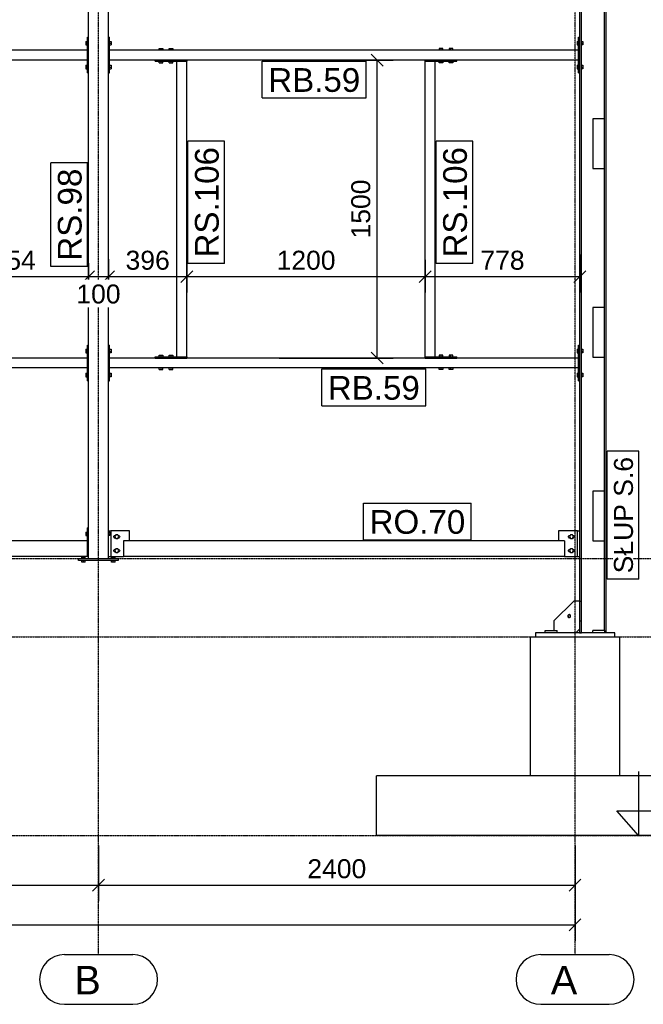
# Model space of a CAD drawing. Header units: millimetres. Extents: x -288865 to 11255, y 102926 to 380857.
# Tile 109 of 142: x -153125 to -149984, y 304377 to 309334. Entities that reach past the tile are written whole.
import ezdxf

# ---------------------------------------------------------------- set-up
doc = ezdxf.new("R2010")
doc.units = ezdxf.units.MM
doc.header["$MEASUREMENT"] = 0
doc.set_wipeout_variables(frame=1)
doc.linetypes.add('DXK_LINE_DOT3', pattern=[5.9187, 2.979, -0.9799, 0.9799, -0.9799])
for name, color, linetype in [('Rbcs_EX_Axes', 7, 'Continuous'), ('TS_INNE_OBIEKTY', 7, 'Continuous'), ('TS_LINIE_WIDOCZNE', 7, 'Continuous'), ('TS_OPISY', 7, 'Continuous'), ('TS_OPISY_LINIE', 7, 'Continuous'), ('TS_OPISY_RAMKA', 7, 'Continuous'), ('TS_WYMIARY', 7, 'Continuous'), ('TS_WYMIARY_TEKST', 7, 'Continuous')]:
    doc.layers.add(name, color=color, linetype=linetype)
doc.styles.add('ARIAL', font='arial.ttf')

# ---------------------------------------------------------------- blocks, each defined once
blk = doc.blocks.new('Part-67094219-1710 - 1293')
at = {"layer": 'TS_LINIE_WIDOCZNE', "color": 1, "linetype": 'Continuous'}
for p, q in [((-50072.375326, 885), (-50072.375326, 1065)), ((-50072.375326, 1065), (-50066.375326, 1065)), ((-50066.375326, 885), (-50066.375326, 1065)), ((-50072.375326, 885), (-50066.375326, 885))]:
    blk.add_line(p, q, dxfattribs=at)
blk = doc.blocks.new('Part-67094219-1698 - 1293')
at = {"layer": 'TS_LINIE_WIDOCZNE', "color": 1, "linetype": 'Continuous'}
for p, q in [((-52440.5, 885), (-52440.5, 1065)), ((-52440.5, 1065), (-52434.5, 1065)), ((-52434.5, 885), (-52434.5, 1065)), ((-52440.5, 885), (-52434.5, 885))]:
    blk.add_line(p, q, dxfattribs=at)
blk = doc.blocks.new('Part-67094219-1319 - 1293')
at = {"layer": 'TS_LINIE_WIDOCZNE', "color": 253, "linetype": 'Continuous'}
for p, q in [((-50315.16, -1104), (-50315.16, -404)), ((-50315.16, -404), (-49865.16, -404)), ((-49865.16, -1104), (-49865.16, -404))]:
    blk.add_line(p, q, dxfattribs=at)
blk = doc.blocks.new('Part-67094219-1718 - 1293')
at = {"layer": 'TS_LINIE_WIDOCZNE', "color": 1, "linetype": 'Continuous'}
for p, q in [((-50845.1, 1000), (-50845.1, 1006)), ((-50845.1, 1006), (-50685.1, 1006)), ((-50845.1, 1000), (-50685.1, 1000)), ((-50685.1, 1000), (-50685.1, 1006))]:
    blk.add_line(p, q, dxfattribs=at)
blk = doc.blocks.new('Part-67094219-1323 - 1293')
at = {"layer": 'TS_LINIE_WIDOCZNE', "color": 1, "linetype": 'Continuous'}
for p, q in [((-50068, -224), (-50068, -384)), ((-50068, -224), (-50058, -224)), ((-50058, -384), (-50058, -224)), ((-50068, -324), (-50058, -324)), ((-50068, -384), (-50058, -384))]:
    blk.add_line(p, q, dxfattribs=at)
blk = doc.blocks.new('Part-67094219-1325 - 1293')
at = {"layer": 'TS_LINIE_WIDOCZNE', "color": 1, "linetype": 'Continuous'}
for p, q in [((-50096.5, -224), (-50196.5, -324)), ((-50068, -224), (-50096.5, -224)), ((-50196.5, -324), (-50196.5, -372)), ((-50086.5, -384), (-50068, -365.5))]:
    blk.add_line(p, q, dxfattribs=at)
for start, end in [(162, 342), (342, 162)]:
    blk.add_arc((-50119.5, -299.1), 7, start, end, dxfattribs=at)
blk = doc.blocks.new('Part-67094219-1329 - 1293')
at = {"layer": 'TS_LINIE_WIDOCZNE', "color": 1, "linetype": 'Continuous'}
for p, q in [((-49890.16, -384), (-50290.16, -384)), ((-50290.16, -384), (-50290.16, -404)), ((-49890.16, -404), (-49890.16, -384))]:
    blk.add_line(p, q, dxfattribs=at)
blk = doc.blocks.new('Part-67094219-1696 - 1293')
at = {"layer": 'TS_LINIE_WIDOCZNE', "color": 1, "linetype": 'Continuous'}
for p, q in [((-50845, 1006), (-50845, 2494)), ((-50845, 2494), (-50795, 2494)), ((-50795, 1006), (-50795, 2494)), ((-50845, 1006), (-50795, 1006))]:
    blk.add_line(p, q, dxfattribs=at)
blk = doc.blocks.new('Part-67094219-1714 - 1293')
at = {"layer": 'TS_LINIE_WIDOCZNE', "color": 1, "linetype": 'Continuous'}
for p, q in [((-52333.7, 130), (-52428.7, 130)), ((-52428.7, 130), (-52428.7, 0)), ((-52333.7, 80), (-52333.7, 130)), ((-52428.7, 0), (-52363.7, 0))]:
    blk.add_line(p, q, dxfattribs=at)
blk = doc.blocks.new('Part-67094219-1353 - 1293')
at = {"layer": 'TS_LINIE_WIDOCZNE', "color": 1, "linetype": 'Continuous'}
for p, q in [((-50078.5, 130), (-50066.5, 130)), ((-50078.5, 0), (-50066.5, 0))]:
    blk.add_line(p, q, dxfattribs=at)
blk = doc.blocks.new('Bolt-67094219-1784 - 1293')
at = {"layer": 'TS_INNE_OBIEKTY', "color": 1, "linetype": 'Continuous'}
for p, q in [((-50079.9, 1044), (-50072.4, 1044)), ((-50079.9, 1044), (-50079.9, 1026)), ((-50058, 1044), (-50050.5, 1044)), ((-50050.5, 1044), (-50050.5, 1026)), ((-50079.9, 1035), (-50072.4, 1035)), ((-50079.9, 1026), (-50072.4, 1026)), ((-50058, 1035), (-50050.5, 1035)), ((-50050.5, 1026), (-50058, 1026)), ((-50079.9, 924), (-50072.4, 924)), ((-50079.9, 924), (-50079.9, 906)), ((-50079.9, 915), (-50072.4, 915)), ((-50079.9, 906), (-50072.4, 906)), ((-50058, 924), (-50050.5, 924)), ((-50058, 915), (-50050.5, 915)), ((-50050.5, 906), (-50058, 906)), ((-50050.5, 924), (-50050.5, 906))]:
    blk.add_line(p, q, dxfattribs=at)
blk = doc.blocks.new('Bolt-67094219-1788 - 1293')
at = {"layer": 'TS_INNE_OBIEKTY', "color": 1, "linetype": 'Continuous'}
for p, q in [((-52184.1, 2557.9), (-52166.1, 2557.9)), ((-52184.1, 2550), (-52184.1, 2557.9)), ((-52175.1, 2550), (-52175.1, 2557.9)), ((-52166.1, 2557.9), (-52166.1, 2550)), ((-52134.1, 2557.9), (-52116.1, 2557.9)), ((-52134.1, 2550), (-52134.1, 2557.9)), ((-52125.1, 2550), (-52125.1, 2557.9)), ((-52116.1, 2557.9), (-52116.1, 2550)), ((-52184.1, 2486.1), (-52184.1, 2494)), ((-52184.1, 2486.1), (-52166.1, 2486.1)), ((-52175.1, 2486.1), (-52175.1, 2494)), ((-52166.1, 2486.1), (-52166.1, 2494)), ((-52134.1, 2486.1), (-52134.1, 2494)), ((-52134.1, 2486.1), (-52116.1, 2486.1)), ((-52125.1, 2486.1), (-52125.1, 2494)), ((-52116.1, 2486.1), (-52116.1, 2494))]:
    blk.add_line(p, q, dxfattribs=at)
blk = doc.blocks.new('Part-67094219-1684 - 1293')
at = {"layer": 'TS_LINIE_WIDOCZNE', "color": 1, "linetype": 'Continuous'}
for p, q in [((-52546.495326, 885), (-52546.495326, 1065)), ((-52546.495326, 1065), (-52540.495326, 1065)), ((-52540.495326, 885), (-52540.495326, 1065)), ((-52546.495326, 885), (-52540.495326, 885))]:
    blk.add_line(p, q, dxfattribs=at)
blk = doc.blocks.new('Part-67094219-1688 - 1293')
at = {"layer": 'TS_LINIE_WIDOCZNE', "color": 1, "linetype": 'Continuous'}
for p, q in [((-52440.5, 2435), (-52440.5, 2615)), ((-52440.5, 2615), (-52434.5, 2615)), ((-52434.5, 2435), (-52434.5, 2615)), ((-52440.5, 2435), (-52434.5, 2435))]:
    blk.add_line(p, q, dxfattribs=at)
blk = doc.blocks.new('Bolt-67094219-1782 - 1293')
at = {"layer": 'TS_INNE_OBIEKTY', "color": 1, "linetype": 'Continuous'}
for p, q in [((-50123.5, 100), (-50123, 102.7)), ((-50123, 97.3), (-50123.5, 100)), ((-50123, 102.7), (-50121.4, 104.9)), ((-50121.4, 104.9), (-50119.2, 106.5)), ((-50119.2, 106.5), (-50116.5, 107)), ((-50113.7, 109), (-50118.9, 100)), ((-50118.9, 100), (-50113.7, 91)), ((-50116.5, 107), (-50114.8, 107)), ((-50103.3, 109), (-50113.7, 109)), ((-50098.1, 100), (-50103.3, 109)), ((-50103.3, 91), (-50098.1, 100)), ((-50102.1, 107), (-50100.5, 107)), ((-50100.5, 107), (-50097.8, 106.5)), ((-50097.8, 106.5), (-50095.5, 104.9)), ((-50095.5, 104.9), (-50094, 102.7)), ((-50094, 102.7), (-50093.5, 100)), ((-50093.5, 100), (-50094, 97.3)), ((-50121.4, 95.1), (-50123, 97.3)), ((-50119.2, 93.5), (-50121.4, 95.1)), ((-50116.5, 93), (-50119.2, 93.5)), ((-50114.8, 93), (-50116.5, 93)), ((-50113.7, 91), (-50103.3, 91)), ((-50100.5, 93), (-50102.1, 93)), ((-50097.8, 93.5), (-50100.5, 93)), ((-50095.5, 95.1), (-50097.8, 93.5)), ((-50094, 97.3), (-50095.5, 95.1)), ((-50123.5, 30), (-50123, 32.7)), ((-50123, 27.3), (-50123.5, 30)), ((-50123, 32.7), (-50121.4, 34.9)), ((-50121.4, 25.1), (-50123, 27.3)), ((-50121.4, 34.9), (-50119.2, 36.5)), ((-50119.2, 23.5), (-50121.4, 25.1)), ((-50119.2, 36.5), (-50116.5, 37)), ((-50116.5, 23), (-50119.2, 23.5)), ((-50113.7, 39), (-50118.9, 30)), ((-50118.9, 30), (-50113.7, 21)), ((-50116.5, 37), (-50114.8, 37)), ((-50114.8, 23), (-50116.5, 23)), ((-50103.3, 39), (-50113.7, 39)), ((-50113.7, 21), (-50103.3, 21)), ((-50098.1, 30), (-50103.3, 39)), ((-50103.3, 21), (-50098.1, 30)), ((-50102.1, 37), (-50100.5, 37)), ((-50100.5, 23), (-50102.1, 23)), ((-50100.5, 37), (-50097.8, 36.5)), ((-50097.8, 23.5), (-50100.5, 23)), ((-50097.8, 36.5), (-50095.5, 34.9)), ((-50095.5, 25.1), (-50097.8, 23.5)), ((-50095.5, 34.9), (-50094, 32.7)), ((-50094, 27.3), (-50095.5, 25.1)), ((-50094, 32.7), (-50093.5, 30)), ((-50093.5, 30), (-50094, 27.3))]:
    blk.add_line(p, q, dxfattribs=at)
blk = doc.blocks.new('Part-67094219-1692 - 1293')
at = {"layer": 'TS_LINIE_WIDOCZNE', "color": 1, "linetype": 'Continuous'}
for p, q in [((-52590.7, -20), (-52590.7, -10)), ((-52590.7, -10), (-52390.7, -10)), ((-52390.7, -20), (-52590.7, -20)), ((-52390.7, -10), (-52390.7, -20))]:
    blk.add_line(p, q, dxfattribs=at)
blk = doc.blocks.new('Bolt-67094219-1790 - 1293')
at = {"layer": 'TS_INNE_OBIEKTY', "color": 1, "linetype": 'Continuous'}
for p, q in [((-50756.1, 1013.9), (-50774.1, 1013.9)), ((-50774.1, 1013.9), (-50774.1, 1006)), ((-50765.1, 1006), (-50765.1, 1013.9)), ((-50756.1, 1006), (-50756.1, 1013.9)), ((-50706.1, 1013.9), (-50724.1, 1013.9)), ((-50724.1, 1013.9), (-50724.1, 1006)), ((-50715.1, 1006), (-50715.1, 1013.9)), ((-50706.1, 1006), (-50706.1, 1013.9)), ((-50774.1, 942.1), (-50774.1, 950)), ((-50756.1, 942.1), (-50774.1, 942.1)), ((-50765.1, 942.1), (-50765.1, 950)), ((-50756.1, 950), (-50756.1, 942.1)), ((-50724.1, 942.1), (-50724.1, 950)), ((-50706.1, 942.1), (-50724.1, 942.1)), ((-50715.1, 942.1), (-50715.1, 950)), ((-50706.1, 950), (-50706.1, 942.1))]:
    blk.add_line(p, q, dxfattribs=at)
blk = doc.blocks.new('Part-67094219-1406 - 1293')
at = {"layer": 'TS_LINIE_WIDOCZNE', "color": 1, "linetype": 'Continuous'}
for p, q in [((-49942, 1255), (-50000, 1255)), ((-50000, 1255), (-50000, 1005)), ((-49942, 1005), (-49942, 1255)), ((-50000, 1005), (-49942, 1005))]:
    blk.add_line(p, q, dxfattribs=at)
blk = doc.blocks.new('Part-67094219-1407 - 1293')
at = {"layer": 'TS_LINIE_WIDOCZNE', "color": 1, "linetype": 'Continuous'}
for p, q in [((-49942, 2205), (-50000, 2205)), ((-50000, 2205), (-50000, 1955)), ((-49942, 1955), (-49942, 2205)), ((-50000, 1955), (-49942, 1955))]:
    blk.add_line(p, q, dxfattribs=at)
blk = doc.blocks.new('Part-67094219-1433 - 1293')
at = {"layer": 'TS_LINIE_WIDOCZNE', "color": 1, "linetype": 'Continuous'}
for p, q in [((-50000.16, -384), (-50000.16, -372)), ((-49940.16, -372), (-50000.16, -372)), ((-49940.16, -384), (-49940.16, -372))]:
    blk.add_line(p, q, dxfattribs=at)
blk = doc.blocks.new('Part-67094219-1434 - 1293')
at = {"layer": 'TS_LINIE_WIDOCZNE', "color": 1, "linetype": 'Continuous'}
for p, q in [((-50240.16, -384), (-50240.16, -372)), ((-50240.16, -372), (-50180.16, -372)), ((-50180.16, -384), (-50180.16, -372))]:
    blk.add_line(p, q, dxfattribs=at)
blk = doc.blocks.new('Bolt-67094219-1756 - 1293')
at = {"layer": 'TS_INNE_OBIEKTY', "color": 1, "linetype": 'Continuous'}
for p, q in [((-52554, 2594), (-52554, 2576)), ((-52554, 2594), (-52546.5, 2594)), ((-52554, 2585), (-52546.5, 2585)), ((-52434.5, 2594), (-52427, 2594)), ((-52434.5, 2585), (-52427, 2585)), ((-52427, 2594), (-52427, 2576)), ((-52554, 2576), (-52546.5, 2576)), ((-52434.5, 2576), (-52427, 2576)), ((-52554, 2474), (-52554, 2456)), ((-52554, 2474), (-52546.5, 2474)), ((-52554, 2465), (-52546.5, 2465)), ((-52554, 2456), (-52546.5, 2456)), ((-52434.5, 2474), (-52427, 2474)), ((-52434.5, 2465), (-52427, 2465)), ((-52434.5, 2456), (-52427, 2456)), ((-52427, 2474), (-52427, 2456))]:
    blk.add_line(p, q, dxfattribs=at)
blk = doc.blocks.new('Part-67094219-1484 - 1293')
at = {"layer": 'TS_LINIE_WIDOCZNE', "color": 1, "linetype": 'Continuous'}
for p, q in [((-50066.5, -224), (-50066.5, 4590)), ((-50058, -224), (-50058, 4590)), ((-49942, -372), (-49942, 4590)), ((-49933.5, -384), (-49933.5, 4590))]:
    blk.add_line(p, q, dxfattribs=at)
blk = doc.blocks.new('Part-67094219-1485 - 1293')
at = {"layer": 'TS_LINIE_WIDOCZNE', "color": 1, "linetype": 'Continuous'}
for p, q in [((-49942, 330), (-50000, 330)), ((-50000, 330), (-50000, 80)), ((-49942, 80), (-49942, 330)), ((-50000, 80), (-49942, 80))]:
    blk.add_line(p, q, dxfattribs=at)
blk = doc.blocks.new('Part-67094219-1697 - 1293')
at = {"layer": 'TS_LINIE_WIDOCZNE', "color": 1, "linetype": 'Continuous'}
for p, q in [((-52095, 1006), (-52095, 2494)), ((-52095, 2494), (-52045, 2494)), ((-52045, 1006), (-52045, 2494)), ((-52095, 1006), (-52045, 1006))]:
    blk.add_line(p, q, dxfattribs=at)
blk = doc.blocks.new('Bolt-67094219-1493 - 1293')
at = {"layer": 'TS_INNE_OBIEKTY', "color": 1, "linetype": 'Continuous'}
for start, end in [(154.5543, 163.5544), (154.5543, 163.5544), (136.5543, 145.5544), (136.5543, 145.5544), (118.5543, 127.5544), (118.5543, 127.5544), (100.5543, 109.5544), (100.5543, 109.5544), (82.5544, 91.5544), (82.5544, 91.5544), (64.5543, 73.5544), (64.5543, 73.5544), (46.5543, 55.5544), (46.5543, 55.5544), (28.5543, 37.5544), (28.5543, 37.5544), (10.5543, 19.5544), (10.5543, 19.5544), (172.5543, 181.5544), (172.5543, 181.5544), (190.5543, 199.5544), (190.5543, 199.5544), (208.5543, 217.5544), (208.5543, 217.5544), (226.5543, 235.5544), (226.5543, 235.5544), (244.5543, 253.5544), (244.5543, 253.5544), (262.5544, 271.5544), (262.5544, 271.5544), (280.5544, 289.5544), (280.5544, 289.5544), (298.5544, 307.5544), (298.5544, 307.5544), (316.5544, 325.5544), (316.5544, 325.5544), (334.5544, 343.5544), (334.5544, 343.5544), (352.5543, 1.5544), (352.5543, 1.5544)]:
    blk.add_arc((-50119.5, -299.1), 7, start, end, dxfattribs=at)
blk = doc.blocks.new('Bolt-67094219-1494 - 1293')
at = {"layer": 'TS_INNE_OBIEKTY', "color": 1, "linetype": 'Continuous'}
for start, end in [(57.1087, 237.1087), (57.1087, 237.1087), (237.1087, 57.1087), (237.1087, 57.1087)]:
    blk.add_arc((-50119.5, -299.1), 7, start, end, dxfattribs=at)
blk = doc.blocks.new('Part-67094219-1672 - 1293')
at = {"layer": 'TS_LINIE_WIDOCZNE', "color": 1, "linetype": 'Continuous'}
for p, q in [((-52540.7, -10), (-52540.5, 2890)), ((-52540.5, 2890), (-52440.5, 2890)), ((-52440.7, -10), (-52440.5, 2890)), ((-52540.7, -10), (-52440.7, -10))]:
    blk.add_line(p, q, dxfattribs=at)
blk = doc.blocks.new('Part-67094219-1675 - 1293')
at = {"layer": 'TS_LINIE_WIDOCZNE', "color": 1, "linetype": 'Continuous'}
for p, q in [((-52540.5, 145), (-52546.5, 145)), ((-52546.5, 0), (-52546.5, 145)), ((-52540.5, 0), (-52540.5, 145)), ((-52540.5, 0), (-52546.5, 0))]:
    blk.add_line(p, q, dxfattribs=at)
blk = doc.blocks.new('Part-67094219-1676 - 1293')
at = {"layer": 'TS_LINIE_WIDOCZNE', "color": 1, "linetype": 'Continuous'}
for p, q in [((-52546.5, 1000), (-54834.5, 1000)), ((-54834.5, 950), (-54834.5, 1000)), ((-52546.5, 950), (-52546.5, 1000)), ((-52546.5, 950), (-54834.5, 950))]:
    blk.add_line(p, q, dxfattribs=at)
blk = doc.blocks.new('Part-67094219-1678 - 1293')
at = {"layer": 'TS_LINIE_WIDOCZNE', "color": 1, "linetype": 'Continuous'}
for p, q in [((-52546.5, 2435), (-52546.5, 2615)), ((-52546.5, 2615), (-52540.5, 2615)), ((-52540.5, 2435), (-52540.5, 2615)), ((-52546.5, 2435), (-52540.5, 2435))]:
    blk.add_line(p, q, dxfattribs=at)
blk = doc.blocks.new('Bolt-67094219-1792 - 1293')
at = {"layer": 'TS_INNE_OBIEKTY', "color": 1, "linetype": 'Continuous'}
for p, q in [((-50079.9, 2594), (-50072.4, 2594)), ((-50079.9, 2594), (-50079.9, 2576)), ((-50079.9, 2585), (-50072.4, 2585)), ((-50058, 2594), (-50050.5, 2594)), ((-50058, 2585), (-50050.5, 2585)), ((-50050.5, 2594), (-50050.5, 2576)), ((-50079.9, 2576), (-50072.4, 2576)), ((-50050.5, 2576), (-50058, 2576)), ((-50079.9, 2474), (-50072.4, 2474)), ((-50079.9, 2474), (-50079.9, 2456)), ((-50079.9, 2465), (-50072.4, 2465)), ((-50079.9, 2456), (-50072.4, 2456)), ((-50058, 2474), (-50050.5, 2474)), ((-50058, 2465), (-50050.5, 2465)), ((-50050.5, 2456), (-50058, 2456)), ((-50050.5, 2474), (-50050.5, 2456))]:
    blk.add_line(p, q, dxfattribs=at)
blk = doc.blocks.new('Part-67094219-1685 - 1293')
at = {"layer": 'TS_LINIE_WIDOCZNE', "color": 1, "linetype": 'Continuous'}
for p, q in [((-52546.5, 80), (-54834.5, 80)), ((-54834.5, 80), (-54834.5, 0)), ((-52546.5, 80), (-52546.5, 0)), ((-52546.5, 0), (-54834.5, 0))]:
    blk.add_line(p, q, dxfattribs=at)
blk = doc.blocks.new('Part-67094219-1693 - 1293')
at = {"layer": 'TS_LINIE_WIDOCZNE', "color": 1, "linetype": 'Continuous'}
for p, q in [((-50072.4, 1000), (-52434.5, 1000)), ((-52434.5, 950), (-52434.5, 1000)), ((-50072.4, 950), (-50072.4, 1000)), ((-50072.4, 950), (-52434.5, 950))]:
    blk.add_line(p, q, dxfattribs=at)
blk = doc.blocks.new('Part-67094219-1694 - 1293')
at = {"layer": 'TS_LINIE_WIDOCZNE', "color": 1, "linetype": 'Continuous'}
for p, q in [((-50072.5, 2550), (-52434.5, 2550)), ((-52434.5, 2500), (-52434.5, 2550)), ((-50072.5, 2500), (-50072.5, 2550)), ((-50072.5, 2500), (-52434.5, 2500))]:
    blk.add_line(p, q, dxfattribs=at)
blk = doc.blocks.new('Part-67094219-1695 - 1293')
at = {"layer": 'TS_LINIE_WIDOCZNE', "color": 1, "linetype": 'Continuous'}
for p, q in [((-50143.5, 80), (-52363.7, 80)), ((-52363.7, 80), (-52363.7, 0)), ((-50143.5, 80), (-50143.5, 0)), ((-50143.5, 0), (-52363.7, 0))]:
    blk.add_line(p, q, dxfattribs=at)
blk = doc.blocks.new('Part-67094219-1707 - 1293')
at = {"layer": 'TS_LINIE_WIDOCZNE', "color": 1, "linetype": 'Continuous'}
for p, q in [((-50078.5, 130), (-50173.5, 130)), ((-50173.5, 130), (-50173.5, 80)), ((-50078.5, 0), (-50078.5, 130)), ((-50143.5, 0), (-50078.5, 0))]:
    blk.add_line(p, q, dxfattribs=at)
blk = doc.blocks.new('Part-67094219-1715 - 1293')
at = {"layer": 'TS_LINIE_WIDOCZNE', "color": 1, "linetype": 'Continuous'}
for p, q in [((-52440.7, 130), (-52428.7, 130)), ((-52440.7, 0), (-52428.7, 0))]:
    blk.add_line(p, q, dxfattribs=at)
blk = doc.blocks.new('Part-67094219-1716 - 1293')
at = {"layer": 'TS_LINIE_WIDOCZNE', "color": 1, "linetype": 'Continuous'}
for p, q in [((-52205.1, 2500), (-52045.1, 2500)), ((-52205.1, 2494), (-52205.1, 2500)), ((-52205.1, 2494), (-52045.1, 2494)), ((-52045.1, 2500), (-52045.1, 2494))]:
    blk.add_line(p, q, dxfattribs=at)
blk = doc.blocks.new('Part-67094219-1717 - 1293')
at = {"layer": 'TS_LINIE_WIDOCZNE', "color": 1, "linetype": 'Continuous'}
for p, q in [((-52205.1, 1006), (-52045.1, 1006)), ((-52205.1, 1000), (-52205.1, 1006)), ((-52205.1, 1000), (-52045.1, 1000)), ((-52045.1, 1006), (-52045.1, 1000))]:
    blk.add_line(p, q, dxfattribs=at)
blk = doc.blocks.new('Part-67094219-1719 - 1293')
at = {"layer": 'TS_LINIE_WIDOCZNE', "color": 1, "linetype": 'Continuous'}
for p, q in [((-50845.1, 2494), (-50845.1, 2500)), ((-50845.1, 2500), (-50685.1, 2500)), ((-50845.1, 2494), (-50685.1, 2494)), ((-50685.1, 2494), (-50685.1, 2500))]:
    blk.add_line(p, q, dxfattribs=at)
blk = doc.blocks.new('Part-67094219-1720 - 1293')
at = {"layer": 'TS_LINIE_WIDOCZNE', "color": 1, "linetype": 'Continuous'}
for p, q in [((-50072.375326, 2435), (-50072.375326, 2615)), ((-50072.375326, 2615), (-50066.375326, 2615)), ((-50066.375326, 2435), (-50066.375326, 2615)), ((-50072.375326, 2435), (-50066.375326, 2435))]:
    blk.add_line(p, q, dxfattribs=at)
blk = doc.blocks.new('Part-67094219-1725 - 1293')
at = {"layer": 'TS_LINIE_WIDOCZNE', "color": 1, "linetype": 'Continuous'}
for p, q in [((-52546.5, 2550), (-54834.5, 2550)), ((-54834.5, 2500), (-54834.5, 2550)), ((-52546.5, 2500), (-52546.5, 2550)), ((-52546.5, 2500), (-54834.5, 2500))]:
    blk.add_line(p, q, dxfattribs=at)
blk = doc.blocks.new('Bolt-67094219-1755 - 1293')
at = {"layer": 'TS_INNE_OBIEKTY', "color": 1, "linetype": 'Continuous'}
for p, q in [((-52554, 124), (-52546.5, 124)), ((-52554, 124), (-52554, 106)), ((-52554, 115), (-52546.5, 115)), ((-52554, 106), (-52546.5, 106)), ((-52440.7, 124), (-52433.2, 124)), ((-52440.7, 115), (-52433.2, 115)), ((-52433.2, 106), (-52440.7, 106)), ((-52433.2, 124), (-52433.2, 106))]:
    blk.add_line(p, q, dxfattribs=at)
blk = doc.blocks.new('Bolt-67094219-1757 - 1293')
at = {"layer": 'TS_INNE_OBIEKTY', "color": 1, "linetype": 'Continuous'}
for p, q in [((-52554, 1044), (-52546.5, 1044)), ((-52554, 1044), (-52554, 1026)), ((-52434.5, 1044), (-52427, 1044)), ((-52427, 1044), (-52427, 1026)), ((-52554, 1035), (-52546.5, 1035)), ((-52554, 1026), (-52546.5, 1026)), ((-52440.6, 1041), (-52440.5, 1041)), ((-52440.6, 1029), (-52440.5, 1029)), ((-52434.5, 1035), (-52427, 1035)), ((-52427, 1026), (-52434.5, 1026)), ((-52554, 924), (-52546.5, 924)), ((-52554, 924), (-52554, 906)), ((-52554, 915), (-52546.5, 915)), ((-52554, 906), (-52546.5, 906)), ((-52440.6, 921), (-52440.5, 921)), ((-52440.6, 909), (-52440.5, 909)), ((-52434.5, 924), (-52427, 924)), ((-52434.5, 915), (-52427, 915)), ((-52427, 906), (-52434.5, 906)), ((-52427, 924), (-52427, 906))]:
    blk.add_line(p, q, dxfattribs=at)
blk = doc.blocks.new('Bolt-67094219-1767 - 1293')
at = {"layer": 'TS_INNE_OBIEKTY', "color": 1, "linetype": 'Continuous'}
for p, q in [((-52574.7, -10), (-52574.7, -2.1)), ((-52574.7, -2.1), (-52556.7, -2.1)), ((-52574.7, -27.9), (-52574.7, -20)), ((-52556.7, -27.9), (-52574.7, -27.9)), ((-52565.7, -10), (-52565.7, -2.1)), ((-52565.7, -27.9), (-52565.7, -20)), ((-52556.7, -10), (-52556.7, -2.1)), ((-52556.7, -27.9), (-52556.7, -20)), ((-52424.7, -10), (-52424.7, -2.1)), ((-52424.7, -2.1), (-52406.7, -2.1)), ((-52424.7, -27.9), (-52424.7, -20)), ((-52406.7, -27.9), (-52424.7, -27.9)), ((-52415.7, -10), (-52415.7, -2.1)), ((-52415.7, -27.9), (-52415.7, -20)), ((-52406.7, -10), (-52406.7, -2.1)), ((-52406.7, -27.9), (-52406.7, -20))]:
    blk.add_line(p, q, dxfattribs=at)
blk = doc.blocks.new('Bolt-67094219-1787 - 1293')
at = {"layer": 'TS_INNE_OBIEKTY', "color": 1, "linetype": 'Continuous'}
for p, q in [((-52413.7, 100), (-52413.2, 102.7)), ((-52413.2, 97.3), (-52413.7, 100)), ((-52413.2, 102.7), (-52411.6, 104.9)), ((-52411.6, 104.9), (-52409.4, 106.5)), ((-52409.4, 106.5), (-52406.7, 107)), ((-52403.9, 109), (-52409.1, 100)), ((-52409.1, 100), (-52403.9, 91)), ((-52406.7, 107), (-52405, 107)), ((-52393.5, 109), (-52403.9, 109)), ((-52388.3, 100), (-52393.5, 109)), ((-52393.5, 91), (-52388.3, 100)), ((-52392.3, 107), (-52390.7, 107)), ((-52390.7, 107), (-52388, 106.5)), ((-52388, 106.5), (-52385.7, 104.9)), ((-52385.7, 104.9), (-52384.2, 102.7)), ((-52384.2, 102.7), (-52383.7, 100)), ((-52383.7, 100), (-52384.2, 97.3)), ((-52411.6, 95.1), (-52413.2, 97.3)), ((-52409.4, 93.5), (-52411.6, 95.1)), ((-52406.7, 93), (-52409.4, 93.5)), ((-52405, 93), (-52406.7, 93)), ((-52403.9, 91), (-52393.5, 91)), ((-52390.7, 93), (-52392.3, 93)), ((-52388, 93.5), (-52390.7, 93)), ((-52385.7, 95.1), (-52388, 93.5)), ((-52384.2, 97.3), (-52385.7, 95.1)), ((-52413.7, 30), (-52413.2, 32.7)), ((-52413.2, 27.3), (-52413.7, 30)), ((-52413.2, 32.7), (-52411.6, 34.9)), ((-52411.6, 25.1), (-52413.2, 27.3)), ((-52411.6, 34.9), (-52409.4, 36.5)), ((-52409.4, 23.5), (-52411.6, 25.1)), ((-52409.4, 36.5), (-52406.7, 37)), ((-52406.7, 23), (-52409.4, 23.5)), ((-52403.9, 39), (-52409.1, 30)), ((-52409.1, 30), (-52403.9, 21)), ((-52406.7, 37), (-52405, 37)), ((-52405, 23), (-52406.7, 23)), ((-52393.5, 39), (-52403.9, 39)), ((-52403.9, 21), (-52393.5, 21)), ((-52388.3, 30), (-52393.5, 39)), ((-52393.5, 21), (-52388.3, 30)), ((-52392.3, 37), (-52390.7, 37)), ((-52390.7, 23), (-52392.3, 23)), ((-52390.7, 37), (-52388, 36.5)), ((-52388, 23.5), (-52390.7, 23)), ((-52388, 36.5), (-52385.7, 34.9)), ((-52385.7, 25.1), (-52388, 23.5)), ((-52385.7, 34.9), (-52384.2, 32.7)), ((-52384.2, 27.3), (-52385.7, 25.1)), ((-52384.2, 32.7), (-52383.7, 30)), ((-52383.7, 30), (-52384.2, 27.3))]:
    blk.add_line(p, q, dxfattribs=at)
blk = doc.blocks.new('Bolt-67094219-1789 - 1293')
at = {"layer": 'TS_INNE_OBIEKTY', "color": 1, "linetype": 'Continuous'}
for p, q in [((-52184.1, 1013.9), (-52166.1, 1013.9)), ((-52184.1, 1006), (-52184.1, 1013.9)), ((-52175.1, 1006), (-52175.1, 1013.9)), ((-52166.1, 1013.9), (-52166.1, 1006)), ((-52134.1, 1013.9), (-52116.1, 1013.9)), ((-52134.1, 1006), (-52134.1, 1013.9)), ((-52125.1, 1006), (-52125.1, 1013.9)), ((-52116.1, 1013.9), (-52116.1, 1006)), ((-52184.1, 942.1), (-52184.1, 950)), ((-52184.1, 942.1), (-52166.1, 942.1)), ((-52175.1, 942.1), (-52175.1, 950)), ((-52166.1, 942.1), (-52166.1, 950)), ((-52134.1, 942.1), (-52134.1, 950)), ((-52134.1, 942.1), (-52116.1, 942.1)), ((-52125.1, 942.1), (-52125.1, 950)), ((-52116.1, 942.1), (-52116.1, 950))]:
    blk.add_line(p, q, dxfattribs=at)
blk = doc.blocks.new('Bolt-67094219-1791 - 1293')
at = {"layer": 'TS_INNE_OBIEKTY', "color": 1, "linetype": 'Continuous'}
for p, q in [((-50756.1, 2557.9), (-50774.1, 2557.9)), ((-50774.1, 2557.9), (-50774.1, 2550)), ((-50765.1, 2550), (-50765.1, 2557.9)), ((-50756.1, 2550), (-50756.1, 2557.9)), ((-50706.1, 2557.9), (-50724.1, 2557.9)), ((-50724.1, 2557.9), (-50724.1, 2550)), ((-50715.1, 2550), (-50715.1, 2557.9)), ((-50706.1, 2550), (-50706.1, 2557.9)), ((-50774.1, 2486.1), (-50774.1, 2494)), ((-50756.1, 2486.1), (-50774.1, 2486.1)), ((-50765.1, 2486.1), (-50765.1, 2494)), ((-50756.1, 2494), (-50756.1, 2486.1)), ((-50724.1, 2486.1), (-50724.1, 2494)), ((-50706.1, 2486.1), (-50724.1, 2486.1)), ((-50715.1, 2486.1), (-50715.1, 2494)), ((-50706.1, 2494), (-50706.1, 2486.1))]:
    blk.add_line(p, q, dxfattribs=at)
blk = doc.blocks.new('GridLine-67094219-1827 - 1293')
at = {"layer": 'TS_INNE_OBIEKTY', "color": 4, "linetype": 'DXK_LINE_DOT3'}
blk.add_line((-50090.2, -2004), (-50090.2, 5399.9), dxfattribs=at)
at = {"layer": 'TS_INNE_OBIEKTY', "color": 4, "linetype": 'Continuous'}
for p, q in [((-50262.4, -2004), (-49917.9, -2004)), ((-50262.4, -2254), (-49917.9, -2254))]:
    blk.add_line(p, q, dxfattribs=at)
for centre, start, end in [((-50262.4, -2129), 90, 270), ((-49917.9, -2129), 270, 90)]:
    blk.add_arc(centre, 125, start, end, dxfattribs=at)
at = {"layer": 'TS_INNE_OBIEKTY', "color": 2, "linetype": 'Continuous', "style": 'ARIAL'}
blk.add_text('A', height=143.3, dxfattribs=at).set_placement((-50212.4, -2204))
blk = doc.blocks.new('GridLine-67094219-1828 - 1293')
at = {"layer": 'TS_INNE_OBIEKTY', "color": 4, "linetype": 'DXK_LINE_DOT3'}
blk.add_line((-52490.2, -2004), (-52490.2, 5399.9), dxfattribs=at)
at = {"layer": 'TS_INNE_OBIEKTY', "color": 4, "linetype": 'Continuous'}
for p, q in [((-52662.4, -2004), (-52317.9, -2004)), ((-52662.4, -2254), (-52317.9, -2254))]:
    blk.add_line(p, q, dxfattribs=at)
for centre, start, end in [((-52662.4, -2129), 90, 270), ((-52317.9, -2129), 270, 90)]:
    blk.add_arc(centre, 125, start, end, dxfattribs=at)
at = {"layer": 'TS_INNE_OBIEKTY', "color": 2, "linetype": 'Continuous', "style": 'ARIAL'}
blk.add_text('B', height=143.3, dxfattribs=at).set_placement((-52612.4, -2204))
blk = doc.blocks.new('GridLine-67094219-1833 - 1293')
at = {"layer": 'TS_INNE_OBIEKTY', "color": 4, "linetype": 'DXK_LINE_DOT3'}
blk.add_line((-63725, -1404), (-48590.2, -1404), dxfattribs=at)
blk = doc.blocks.new('GridLine-67094219-1834 - 1293')
at = {"layer": 'TS_INNE_OBIEKTY', "color": 4, "linetype": 'DXK_LINE_DOT3'}
blk.add_line((-63725, -404), (-48590.2, -404), dxfattribs=at)
blk = doc.blocks.new('GridLine-67094219-1835 - 1293')
at = {"layer": 'TS_INNE_OBIEKTY', "color": 4, "linetype": 'DXK_LINE_DOT3'}
blk.add_line((-63725, -10), (-48590.2, -10), dxfattribs=at)
blk = doc.blocks.new('StraightDimension-67094219-3822 - 1293')
at = {"layer": 'TS_WYMIARY', "color": 174, "linetype": 'Continuous'}
for p, q in [((-54890.2, -1454), (-54890.2, -1734)), ((-52490.2, -1454), (-52490.2, -1734)), ((-54860.2, -1624), (-54920.2, -1684)), ((-52520.2, -1684), (-52460.2, -1624)), ((-54890.2, -1654), (-52490.2, -1654))]:
    blk.add_line(p, q, dxfattribs=at)
at = {"color": 0}
blk.add_wipeout([(-53521.9, -1639), (-53521.9, -1499), (-53858.4, -1499), (-53858.4, -1639)], dxfattribs=at).dxf.layer = 'TS_WYMIARY'
at = {"layer": 'TS_WYMIARY_TEKST', "color": 96, "style": 'ARIAL'}
blk.add_text('2400', height=95.51, dxfattribs=at).set_placement((-53838.4, -1619))
blk = doc.blocks.new('StraightDimension-67094219-3824 - 1293')
at = {"layer": 'TS_WYMIARY', "color": 174, "linetype": 'Continuous'}
for p, q in [((-50090.2, -1454), (-50090.2, -1934)), ((-50120.2, -1884), (-50060.2, -1824)), ((-62090.2, -1854), (-50090.2, -1854))]:
    blk.add_line(p, q, dxfattribs=at)
blk = doc.blocks.new('StraightDimension-67094219-6284 - 1293')
at = {"layer": 'TS_WYMIARY', "color": 174, "linetype": 'Continuous'}
for p, q in [((-53294.8, 1519.2), (-53294.8, 1329.6)), ((-53264.8, 1439.6), (-53324.8, 1379.6)), ((-52570.6, 1379.6), (-52510.6, 1439.6)), ((-52540.6, 1477.8), (-52540.6, 1329.6)), ((-53294.8, 1409.6), (-52540.6, 1409.6))]:
    blk.add_line(p, q, dxfattribs=at)
at = {"color": 0}
blk.add_wipeout([(-52786.5, 1424.6), (-52786.5, 1564.6), (-53048.9, 1564.6), (-53048.9, 1424.6)], dxfattribs=at).dxf.layer = 'TS_WYMIARY'
at = {"layer": 'TS_WYMIARY_TEKST', "color": 96, "style": 'ARIAL'}
blk.add_text('754', height=95.51, dxfattribs=at).set_placement((-53028.9, 1444.6))
blk = doc.blocks.new('StraightDimension-67094219-3823 - 1293')
at = {"layer": 'TS_WYMIARY', "color": 174, "linetype": 'Continuous'}
for p, q in [((-52490.2, -1454), (-52490.2, -1734)), ((-50090.2, -1454), (-50090.2, -1734)), ((-52460.2, -1624), (-52520.2, -1684)), ((-50120.2, -1684), (-50060.2, -1624)), ((-52490.2, -1654), (-50090.2, -1654))]:
    blk.add_line(p, q, dxfattribs=at)
at = {"color": 0}
blk.add_wipeout([(-51121.9, -1639), (-51121.9, -1499), (-51458.4, -1499), (-51458.4, -1639)], dxfattribs=at).dxf.layer = 'TS_WYMIARY'
at = {"layer": 'TS_WYMIARY_TEKST', "color": 96, "style": 'ARIAL'}
blk.add_text('2400', height=95.51, dxfattribs=at).set_placement((-51438.4, -1619))
blk = doc.blocks.new('StraightDimension-67094219-6280 - 1293')
at = {"layer": 'TS_WYMIARY', "color": 174, "linetype": 'Continuous'}
for p, q in [((-50845, 1493.9), (-50845, 1329.6)), ((-50066.5, 1521), (-50066.5, 1329.6)), ((-50815, 1439.6), (-50875, 1379.6)), ((-50096.5, 1379.6), (-50036.5, 1439.6)), ((-50845, 1409.6), (-50066.5, 1409.6))]:
    blk.add_line(p, q, dxfattribs=at)
at = {"color": 0}
blk.add_wipeout([(-50324.6, 1424.6), (-50324.6, 1564.6), (-50586.9, 1564.6), (-50586.9, 1424.6)], dxfattribs=at).dxf.layer = 'TS_WYMIARY'
at = {"layer": 'TS_WYMIARY_TEKST', "color": 96, "style": 'ARIAL'}
blk.add_text('778', height=95.51, dxfattribs=at).set_placement((-50566.9, 1444.6))
blk = doc.blocks.new('StraightDimension-67094219-6281 - 1293')
at = {"layer": 'TS_WYMIARY', "color": 174, "linetype": 'Continuous'}
for p, q in [((-52045, 1493.9), (-52045, 1329.6)), ((-50845, 1493.9), (-50845, 1329.6)), ((-52015, 1439.6), (-52075, 1379.6)), ((-50875, 1379.6), (-50815, 1439.6)), ((-52045, 1409.6), (-50845, 1409.6))]:
    blk.add_line(p, q, dxfattribs=at)
at = {"color": 0}
blk.add_wipeout([(-51276.8, 1424.6), (-51276.8, 1564.6), (-51613.2, 1564.6), (-51613.2, 1424.6)], dxfattribs=at).dxf.layer = 'TS_WYMIARY'
at = {"layer": 'TS_WYMIARY_TEKST', "color": 96, "style": 'ARIAL'}
blk.add_text('1200', height=95.51, dxfattribs=at).set_placement((-51593.2, 1444.6))
blk = doc.blocks.new('StraightDimension-67094219-6282 - 1293')
at = {"layer": 'TS_WYMIARY', "color": 174, "linetype": 'Continuous'}
for p, q in [((-52440.6, 1497.3), (-52440.6, 1329.6)), ((-52045, 1493.9), (-52045, 1329.6)), ((-52410.6, 1439.6), (-52470.6, 1379.6)), ((-52075, 1379.6), (-52015, 1439.6)), ((-52440.6, 1409.6), (-52045, 1409.6))]:
    blk.add_line(p, q, dxfattribs=at)
at = {"color": 0}
blk.add_wipeout([(-52111.6, 1424.6), (-52111.6, 1564.6), (-52374, 1564.6), (-52374, 1424.6)], dxfattribs=at).dxf.layer = 'TS_WYMIARY'
at = {"layer": 'TS_WYMIARY_TEKST', "color": 96, "style": 'ARIAL'}
blk.add_text('396', height=95.51, dxfattribs=at).set_placement((-52354, 1444.6))
blk = doc.blocks.new('StraightDimension-67094219-6283 - 1293')
at = {"layer": 'TS_WYMIARY', "color": 174, "linetype": 'Continuous'}
for p, q in [((-52440.6, 1497.3), (-52440.6, 1324.6)), ((-52570.6, 1379.6), (-52510.6, 1439.6)), ((-52540.6, 1477.8), (-52540.6, 1324.6)), ((-52410.6, 1439.6), (-52470.6, 1379.6)), ((-52540.6, 1409.6), (-52440.6, 1409.6))]:
    blk.add_line(p, q, dxfattribs=at)
at = {"color": 0}
blk.add_wipeout([(-52359.4, 1254.6), (-52359.4, 1394.6), (-52621.8, 1394.6), (-52621.8, 1254.6)], dxfattribs=at).dxf.layer = 'TS_WYMIARY'
at = {"layer": 'TS_WYMIARY_TEKST', "color": 96, "style": 'ARIAL'}
blk.add_text('100', height=95.51, dxfattribs=at).set_placement((-52601.8, 1274.6))
blk = doc.blocks.new('StraightDimension-67094219-6468 - 1293')
at = {"layer": 'TS_WYMIARY', "color": 174, "linetype": 'Continuous'}
for p, q in [((-51056.7, 2470), (-51116.7, 2530)), ((-51581, 2500), (-51006.7, 2500)), ((-51086.7, 1000), (-51086.7, 2500)), ((-51581, 1000), (-51006.7, 1000)), ((-51116.7, 1030), (-51056.7, 970))]:
    blk.add_line(p, q, dxfattribs=at)
at = {"color": 0}
blk.add_wipeout([(-51101.7, 1918.2), (-51241.7, 1918.2), (-51241.7, 1581.8), (-51101.7, 1581.8)], dxfattribs=at).dxf.layer = 'TS_WYMIARY'
at = {"layer": 'TS_WYMIARY_TEKST', "color": 96, "style": 'ARIAL'}
blk.add_text('1500', height=95.51, rotation=90.0002, dxfattribs=at).set_placement((-51121.7, 1601.8))
blk = doc.blocks.new('Mark-67094219-2207 - 1293')
at = {"layer": 'TS_OPISY_RAMKA', "linetype": 'Continuous'}
for p, q in [((-51665.5, 2495), (-51142.5, 2495)), ((-51665.5, 2310), (-51665.5, 2495)), ((-51142.5, 2310), (-51142.5, 2495)), ((-51665.5, 2310), (-51142.5, 2310))]:
    blk.add_line(p, q, dxfattribs=at)
blk.add_wipeout([(-51172.5, 2340), (-51172.5, 2465), (-51635.5, 2465), (-51635.5, 2340)]).dxf.layer = 'TS_OPISY_LINIE'
blk.add_wipeout([(-51172.5, 2340), (-51172.5, 2465), (-51635.5, 2465), (-51635.5, 2340)]).dxf.layer = 'TS_OPISY_LINIE'
at = {"layer": 'TS_OPISY', "style": 'ARIAL'}
blk.add_text('RB.59', height=119.38, dxfattribs=at).set_placement((-51635.5, 2340))
blk = doc.blocks.new('Mark-67094219-2210 - 1293')
at = {"layer": 'TS_OPISY_RAMKA', "linetype": 'Continuous'}
for p, q in [((-52040, 1476), (-52040, 2091.7)), ((-51855, 2091.7), (-52040, 2091.7)), ((-51855, 1476), (-51855, 2091.7)), ((-51855, 1476), (-52040, 1476))]:
    blk.add_line(p, q, dxfattribs=at)
blk.add_wipeout([(-51885, 2061.7), (-52010, 2061.7), (-52010, 1506), (-51885, 1506)]).dxf.layer = 'TS_OPISY_LINIE'
blk.add_wipeout([(-51885, 2061.7), (-52010, 2061.7), (-52010, 1506), (-51885, 1506)]).dxf.layer = 'TS_OPISY_LINIE'
at = {"layer": 'TS_OPISY', "style": 'ARIAL'}
blk.add_text('RS.106', height=119.38, rotation=90.0002, dxfattribs=at).set_placement((-51885, 1506))
blk = doc.blocks.new('Mark-67094219-2200 - 1293')
at = {"layer": 'TS_OPISY_RAMKA', "linetype": 'Continuous'}
for p, q in [((-49928.5, -114), (-49928.5, 531.2)), ((-49768.5, 531.2), (-49928.5, 531.2)), ((-49768.5, -114), (-49768.5, 531.2)), ((-49768.5, -114), (-49928.5, -114))]:
    blk.add_line(p, q, dxfattribs=at)
blk.add_wipeout([(-49798.5, 501.2), (-49898.5, 501.2), (-49898.5, -84), (-49798.5, -84)]).dxf.layer = 'TS_OPISY_LINIE'
blk.add_wipeout([(-49798.5, 501.2), (-49898.5, 501.2), (-49898.5, -84), (-49798.5, -84)]).dxf.layer = 'TS_OPISY_LINIE'
at = {"layer": 'TS_OPISY', "style": 'ARIAL'}
blk.add_text('SŁUP S.6', height=95.51, rotation=90.0002, dxfattribs=at).set_placement((-49798.5, -84))
blk = doc.blocks.new('Mark-67094219-2201 - 1293')
at = {"layer": 'TS_OPISY_RAMKA', "linetype": 'Continuous'}
for p, q in [((-52730.6, 1460), (-52730.6, 1983)), ((-52545.6, 1983), (-52730.6, 1983)), ((-52545.6, 1460), (-52545.6, 1983)), ((-52545.6, 1460), (-52730.6, 1460))]:
    blk.add_line(p, q, dxfattribs=at)
blk.add_wipeout([(-52575.5, 1953), (-52700.5, 1953), (-52700.6, 1490), (-52575.6, 1490)]).dxf.layer = 'TS_OPISY_LINIE'
blk.add_wipeout([(-52575.5, 1953), (-52700.5, 1953), (-52700.6, 1490), (-52575.6, 1490)]).dxf.layer = 'TS_OPISY_LINIE'
at = {"layer": 'TS_OPISY', "style": 'ARIAL'}
blk.add_text('RS.98', height=119.38, rotation=89.9945, dxfattribs=at).set_placement((-52575.6, 1490))
blk = doc.blocks.new('Mark-67094219-2206 - 1293')
at = {"layer": 'TS_OPISY_RAMKA', "linetype": 'Continuous'}
for p, q in [((-51365.4, 945), (-50842.4, 945)), ((-51365.4, 760), (-51365.4, 945)), ((-50842.4, 760), (-50842.4, 945)), ((-51365.4, 760), (-50842.4, 760))]:
    blk.add_line(p, q, dxfattribs=at)
blk.add_wipeout([(-50872.4, 790), (-50872.4, 915), (-51335.4, 915), (-51335.4, 790)]).dxf.layer = 'TS_OPISY_LINIE'
blk.add_wipeout([(-50872.4, 790), (-50872.4, 915), (-51335.4, 915), (-51335.4, 790)]).dxf.layer = 'TS_OPISY_LINIE'
at = {"layer": 'TS_OPISY', "style": 'ARIAL'}
blk.add_text('RB.59', height=119.38, dxfattribs=at).set_placement((-51335.4, 790))
blk = doc.blocks.new('Mark-67094219-2208 - 1293')
at = {"layer": 'TS_OPISY_RAMKA', "linetype": 'Continuous'}
for p, q in [((-51155.1, 270), (-50613.5, 270)), ((-51155.1, 85), (-51155.1, 270)), ((-50613.5, 85), (-50613.5, 270)), ((-51155.1, 85), (-50613.5, 85))]:
    blk.add_line(p, q, dxfattribs=at)
blk.add_wipeout([(-50643.5, 115), (-50643.5, 240), (-51125.1, 240), (-51125.1, 115)]).dxf.layer = 'TS_OPISY_LINIE'
blk.add_wipeout([(-50643.5, 115), (-50643.5, 240), (-51125.1, 240), (-51125.1, 115)]).dxf.layer = 'TS_OPISY_LINIE'
at = {"layer": 'TS_OPISY', "style": 'ARIAL'}
blk.add_text('RO.70', height=119.38, dxfattribs=at).set_placement((-51125.1, 115))
blk = doc.blocks.new('Mark-67094219-2209 - 1293')
at = {"layer": 'TS_OPISY_RAMKA', "linetype": 'Continuous'}
for p, q in [((-50790, 1476), (-50790, 2091.7)), ((-50605, 2091.7), (-50790, 2091.7)), ((-50605, 1476), (-50605, 2091.7)), ((-50605, 1476), (-50790, 1476))]:
    blk.add_line(p, q, dxfattribs=at)
blk.add_wipeout([(-50635, 2061.7), (-50760, 2061.7), (-50760, 1506), (-50635, 1506)]).dxf.layer = 'TS_OPISY_LINIE'
blk.add_wipeout([(-50635, 2061.7), (-50760, 2061.7), (-50760, 1506), (-50635, 1506)]).dxf.layer = 'TS_OPISY_LINIE'
at = {"layer": 'TS_OPISY', "style": 'ARIAL'}
blk.add_text('RS.106', height=119.38, rotation=90.0002, dxfattribs=at).set_placement((-50635, 1506))
blk = doc.blocks.new('Part-65896048-2219 - 1293')
at = {"layer": 'TS_LINIE_WIDOCZNE', "color": 253, "linetype": 'Continuous'}
for p, q in [((61090.16, -1404), (61090.16, -1104)), ((63090.16, -1104), (61090.16, -1104)), ((63090.16, -1404), (63090.16, -1104)), ((63090.16, -1404), (61090.16, -1404))]:
    blk.add_line(p, q, dxfattribs=at)

msp = doc.modelspace()

# ---------------------------------------------------------------- linework, layer by layer
at = {"layer": 'Rbcs_EX_Axes', "linetype": 'Continuous'}
msp.add_lwpolyline([(-150008.4, 305549.6), (-150008.4, 305226.8), (-150118, 305350.2), (-149489.5, 305350.2)], dxfattribs=at)

# ---------------------------------------------------------------- block references
for name, p in [('GridLine-67094219-1828 - 1293', (-100237.9, 306630.8)), ('GridLine-67094219-1827 - 1293', (-100237.9, 306630.8)), ('Part-67094219-1484 - 1293', (-100237.9, 306630.8)), ('Part-67094219-1672 - 1293', (-100237.9, 306630.8)), ('Part-67094219-1678 - 1293', (-100237.9, 306630.8)), ('Part-67094219-1688 - 1293', (-100237.9, 306630.8)), ('Part-67094219-1720 - 1293', (-100237.9, 306630.8)), ('Bolt-67094219-1756 - 1293', (-100237.9, 306630.8)), ('Bolt-67094219-1788 - 1293', (-100237.9, 306630.8)), ('Bolt-67094219-1791 - 1293', (-100237.9, 306630.8)), ('Bolt-67094219-1792 - 1293', (-100237.9, 306630.8)), ('Part-67094219-1725 - 1293', (-100237.9, 306630.8)), ('Part-67094219-1694 - 1293', (-100237.9, 306630.8)), ('Part-67094219-1716 - 1293', (-100237.9, 306630.8)), ('Part-67094219-1697 - 1293', (-100237.9, 306630.8)), ('Part-67094219-1719 - 1293', (-100237.9, 306630.8)), ('Part-67094219-1696 - 1293', (-100237.9, 306630.8)), ('Part-67094219-1407 - 1293', (-100237.9, 306630.8)), ('Part-67094219-1406 - 1293', (-100237.9, 306630.8)), ('Bolt-67094219-1757 - 1293', (-100237.9, 306630.8)), ('Part-67094219-1684 - 1293', (-100237.9, 306630.8)), ('Part-67094219-1698 - 1293', (-100237.9, 306630.8)), ('Bolt-67094219-1784 - 1293', (-100237.9, 306630.8)), ('Part-67094219-1710 - 1293', (-100237.9, 306630.8)), ('Part-67094219-1676 - 1293', (-100237.9, 306630.8)), ('Part-67094219-1693 - 1293', (-100237.9, 306630.8)), ('Part-67094219-1717 - 1293', (-100237.9, 306630.8)), ('Bolt-67094219-1789 - 1293', (-100237.9, 306630.8)), ('Part-67094219-1718 - 1293', (-100237.9, 306630.8)), ('Bolt-67094219-1790 - 1293', (-100237.9, 306630.8)), ('Part-67094219-1485 - 1293', (-100237.9, 306630.8)), ('Part-67094219-1675 - 1293', (-100237.9, 306630.8)), ('Part-67094219-1715 - 1293', (-100237.9, 306630.8)), ('Part-67094219-1714 - 1293', (-100237.9, 306630.8)), ('Part-67094219-1707 - 1293', (-100237.9, 306630.8)), ('Part-67094219-1353 - 1293', (-100237.9, 306630.8)), ('GridLine-67094219-1835 - 1293', (-100237.9, 306630.8)), ('Part-67094219-1685 - 1293', (-100237.9, 306630.8)), ('Bolt-67094219-1755 - 1293', (-100237.9, 306630.8)), ('Bolt-67094219-1787 - 1293', (-100237.9, 306630.8)), ('Part-67094219-1695 - 1293', (-100237.9, 306630.8)), ('Bolt-67094219-1782 - 1293', (-100237.9, 306630.8)), ('Part-67094219-1692 - 1293', (-100237.9, 306630.8)), ('Bolt-67094219-1767 - 1293', (-100237.9, 306630.8)), ('Part-67094219-1325 - 1293', (-100237.9, 306630.8)), ('Part-67094219-1323 - 1293', (-100237.9, 306630.8)), ('GridLine-67094219-1834 - 1293', (-100237.9, 306630.8)), ('Bolt-67094219-1494 - 1293', (-100237.9, 306630.8)), ('Bolt-67094219-1493 - 1293', (-100237.9, 306630.8)), ('Part-67094219-1319 - 1293', (-100237.9, 306630.8)), ('Part-67094219-1329 - 1293', (-100237.9, 306630.8)), ('Part-67094219-1434 - 1293', (-100237.9, 306630.8)), ('Part-67094219-1433 - 1293', (-100237.9, 306630.8)), ('Part-65896048-2219 - 1293', (-212418.2, 306630.8)), ('GridLine-67094219-1833 - 1293', (-100237.9, 306630.8))]:
    msp.add_blockref(name, p)

# ---------------------------------------------------------------- next in the draw order: block references
for name in ['StraightDimension-67094219-6284 - 1293', 'StraightDimension-67094219-6280 - 1293', 'Mark-67094219-2206 - 1293', 'Mark-67094219-2200 - 1293', 'Mark-67094219-2208 - 1293', 'StraightDimension-67094219-3822 - 1293']:
    msp.add_blockref(name, (-100237.9, 306630.8))

# ---------------------------------------------------------------- next in the draw order: block references
for name in ['Mark-67094219-2209 - 1293', 'StraightDimension-67094219-6281 - 1293', 'StraightDimension-67094219-3824 - 1293']:
    msp.add_blockref(name, (-100237.9, 306630.8))

# ---------------------------------------------------------------- next in the draw order: block references
for name in ['StraightDimension-67094219-6468 - 1293', 'StraightDimension-67094219-6282 - 1293', 'StraightDimension-67094219-3823 - 1293']:
    msp.add_blockref(name, (-100237.9, 306630.8))

# ---------------------------------------------------------------- next in the draw order: block references
for name in ['Mark-67094219-2207 - 1293', 'Mark-67094219-2210 - 1293', 'StraightDimension-67094219-6283 - 1293']:
    msp.add_blockref(name, (-100237.9, 306630.8))

# ---------------------------------------------------------------- next in the draw order: block references
msp.add_blockref('Mark-67094219-2201 - 1293', (-100237.9, 306630.8))

doc.saveas('drawing.dxf')
